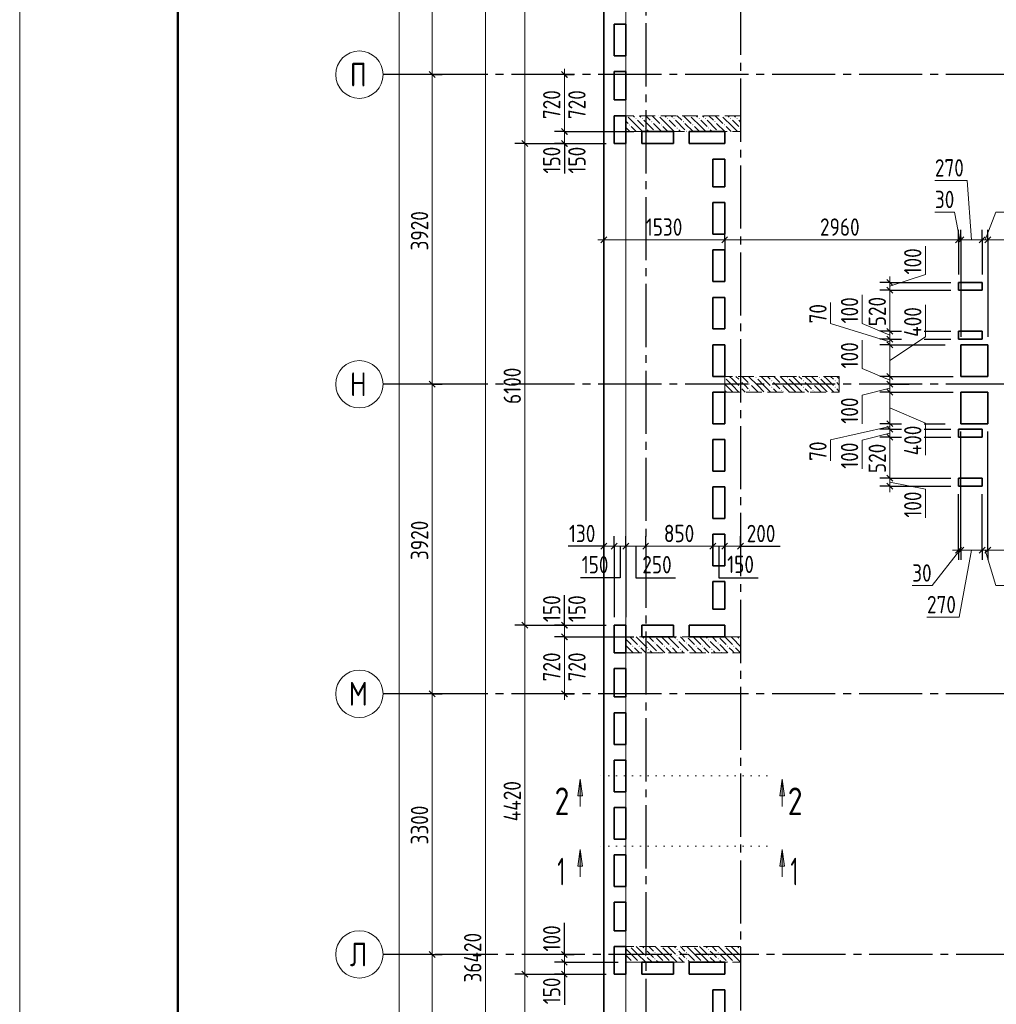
# Model space of a CAD drawing. Header units: millimetres. Extents: x 0 to 43617, y 0 to 59400.
# Tile 17 of 24: x 0 to 12361, y 38398 to 50866. Entities that reach past the tile are written whole.
import ezdxf

# ---------------------------------------------------------------- set-up
doc = ezdxf.new("R2010")
doc.units = ezdxf.units.MM
for name, pattern in [('______2', [270, 200, -70]), ('______5', [1100, 800, -100, 100, -100]), ('______9', [100, 0, -100])]:
    doc.linetypes.add(name, pattern=pattern)
for name, color, linetype, lineweight in [('Standard', 7, 'Continuous', 25), ('ЖБ Пилон', 180, 'Continuous', 25), ('Оси', 40, '______5', 18), ('Размерная выноска', 7, 'Continuous', 13), ('Сечения символ', 7, 'Continuous', 25)]:
    doc.layers.add(name, color=color, linetype=linetype, lineweight=lineweight)
doc.layers.add('ЖБ Перекрытие верхний уровень', color=7, linetype='Continuous', lineweight=25, true_color=0xe0e0ff)
doc.styles.add('GOST 2.304-81', font='txt')
doc.styles.add('ISOCPEUR', font='txt')

msp = doc.modelspace()

# ---------------------------------------------------------------- hatches: boundary and pattern name
at = {"layer": 'ЖБ Пилон', "linetype": 'Continuous', "lineweight": 18, "transparency": 33554687}
for points in [[(7684, 49650), (7681, 49647), (7678, 49650)], [(8084, 49650), (8081, 49647), (8078, 49650)], [(8484, 49650), (8481, 49647), (8478, 49650)], [(8884, 49650), (8881, 49647), (8878, 49650)], [(7714, 49533), (7721, 49540), (7727, 49533), (7721, 49527)], [(7794, 49613), (7801, 49620), (7807, 49613), (7801, 49607)], [(7874, 49613), (7881, 49620), (7887, 49613), (7881, 49607)], [(7914, 49493), (7921, 49500), (7927, 49493), (7921, 49487)], [(7994, 49573), (8001, 49580), (8007, 49573), (8001, 49567)], [(8114, 49533), (8121, 49540), (8127, 49533), (8121, 49527)], [(8194, 49613), (8201, 49620), (8207, 49613), (8201, 49607)], [(8274, 49613), (8281, 49620), (8287, 49613), (8281, 49607)], [(8314, 49493), (8321, 49500), (8327, 49493), (8321, 49487)], [(8394, 49573), (8401, 49580), (8407, 49573), (8401, 49567)], [(8514, 49533), (8521, 49540), (8527, 49533), (8521, 49527)], [(8594, 49613), (8601, 49620), (8607, 49613), (8601, 49607)], [(8674, 49613), (8681, 49620), (8687, 49613), (8681, 49607)], [(8714, 49493), (8721, 49500), (8727, 49493), (8721, 49487)], [(8794, 49573), (8801, 49580), (8807, 49573), (8801, 49567)], [(8914, 49533), (8921, 49540), (8927, 49533), (8921, 49527)], [(8994, 49613), (9001, 49620), (9007, 49613), (9001, 49607)], [(9074, 49613), (9081, 49620), (9087, 49613), (9081, 49607)], [(9114, 49493), (9121, 49500), (9124, 49497), (9124, 49490), (9121, 49487)], [(8034, 49453), (8041, 49460), (8047, 49453), (8044, 49450), (8038, 49450)], [(8434, 49453), (8441, 49460), (8447, 49453), (8444, 49450), (8438, 49450)], [(8834, 49453), (8841, 49460), (8847, 49453), (8844, 49450), (8838, 49450)], [(8924, 46337), (8927, 46333), (8924, 46330)], [(9114, 46293), (9121, 46300), (9127, 46293), (9121, 46287)], [(9234, 46253), (9241, 46260), (9247, 46253), (9241, 46247)], [(9314, 46333), (9321, 46340), (9327, 46333), (9321, 46327)], [(9514, 46293), (9521, 46300), (9527, 46293), (9521, 46287)], [(9634, 46253), (9641, 46260), (9647, 46253), (9641, 46247)], [(9714, 46333), (9721, 46340), (9727, 46333), (9721, 46327)], [(9914, 46293), (9921, 46300), (9927, 46293), (9921, 46287)], [(10034, 46253), (10041, 46260), (10047, 46253), (10041, 46247)], [(10114, 46333), (10121, 46340), (10127, 46333), (10121, 46327)], [(10314, 46293), (10321, 46300), (10327, 46293), (10321, 46287)], [(9114, 46213), (9121, 46220), (9127, 46213), (9121, 46207)], [(9234, 46173), (9241, 46180), (9247, 46173), (9241, 46167)], [(9514, 46213), (9521, 46220), (9527, 46213), (9521, 46207)], [(9634, 46173), (9641, 46180), (9647, 46173), (9641, 46167)], [(9914, 46213), (9921, 46220), (9927, 46213), (9921, 46207)], [(10034, 46173), (10041, 46180), (10047, 46173), (10041, 46167)], [(10314, 46213), (10321, 46220), (10327, 46213), (10321, 46207)], [(7914, 43013), (7921, 43020), (7927, 43013), (7921, 43007)], [(8044, 43050), (8041, 43047), (8038, 43050)], [(8314, 43013), (8321, 43020), (8327, 43013), (8321, 43007)], [(8444, 43050), (8441, 43047), (8438, 43050)], [(8714, 43013), (8721, 43020), (8727, 43013), (8721, 43007)], [(8844, 43050), (8841, 43047), (8838, 43050)], [(9114, 43013), (9121, 43020), (9124, 43017), (9124, 43010), (9121, 43007)], [(7754, 42933), (7761, 42940), (7767, 42933), (7761, 42927)], [(7834, 42933), (7841, 42940), (7847, 42933), (7841, 42927)], [(7954, 42893), (7961, 42900), (7967, 42893), (7961, 42887)], [(8034, 42973), (8041, 42980), (8047, 42973), (8041, 42967)], [(8154, 42933), (8161, 42940), (8167, 42933), (8161, 42927)], [(8234, 42933), (8241, 42940), (8247, 42933), (8241, 42927)], [(8354, 42893), (8361, 42900), (8367, 42893), (8361, 42887)], [(8434, 42973), (8441, 42980), (8447, 42973), (8441, 42967)], [(8554, 42933), (8561, 42940), (8567, 42933), (8561, 42927)], [(8634, 42933), (8641, 42940), (8647, 42933), (8641, 42927)], [(8754, 42893), (8761, 42900), (8767, 42893), (8761, 42887)], [(8834, 42973), (8841, 42980), (8847, 42973), (8841, 42967)], [(8954, 42933), (8961, 42940), (8967, 42933), (8961, 42927)], [(9034, 42933), (9041, 42940), (9047, 42933), (9041, 42927)], [(7674, 42853), (7681, 42860), (7687, 42853), (7684, 42850), (7678, 42850)], [(8074, 42853), (8081, 42860), (8087, 42853), (8084, 42850), (8078, 42850)], [(8474, 42853), (8481, 42860), (8487, 42853), (8484, 42850), (8478, 42850)], [(8874, 42853), (8881, 42860), (8887, 42853), (8884, 42850), (8878, 42850)], [(7724, 39130), (7721, 39127), (7718, 39130)], [(7914, 39093), (7921, 39100), (7927, 39093), (7921, 39087)], [(8034, 39053), (8041, 39060), (8047, 39053), (8041, 39047)], [(8124, 39130), (8121, 39127), (8118, 39130)], [(8314, 39093), (8321, 39100), (8327, 39093), (8321, 39087)], [(8434, 39053), (8441, 39060), (8447, 39053), (8441, 39047)], [(8524, 39130), (8521, 39127), (8518, 39130)], [(8714, 39093), (8721, 39100), (8727, 39093), (8721, 39087)], [(8834, 39053), (8841, 39060), (8847, 39053), (8841, 39047)], [(8924, 39130), (8921, 39127), (8918, 39130)], [(9114, 39093), (9121, 39100), (9124, 39097), (9124, 39090), (9121, 39087)], [(7754, 38933), (7761, 38940), (7767, 38933), (7764, 38930), (7758, 38930)], [(7834, 38933), (7841, 38940), (7847, 38933), (7844, 38930), (7838, 38930)], [(7914, 39013), (7921, 39020), (7927, 39013), (7921, 39007)], [(8034, 38973), (8041, 38980), (8047, 38973), (8041, 38967)], [(8154, 38933), (8161, 38940), (8167, 38933), (8164, 38930), (8158, 38930)], [(8234, 38933), (8241, 38940), (8247, 38933), (8244, 38930), (8238, 38930)], [(8314, 39013), (8321, 39020), (8327, 39013), (8321, 39007)], [(8434, 38973), (8441, 38980), (8447, 38973), (8441, 38967)], [(8554, 38933), (8561, 38940), (8567, 38933), (8564, 38930), (8558, 38930)], [(8634, 38933), (8641, 38940), (8647, 38933), (8644, 38930), (8638, 38930)], [(8714, 39013), (8721, 39020), (8727, 39013), (8721, 39007)], [(8834, 38973), (8841, 38980), (8847, 38973), (8841, 38967)], [(8954, 38933), (8961, 38940), (8967, 38933), (8964, 38930), (8958, 38930)], [(9034, 38933), (9041, 38940), (9047, 38933), (9044, 38930), (9038, 38930)], [(9114, 39013), (9121, 39020), (9124, 39017), (9124, 39010), (9121, 39007)]]:
    msp.add_hatch(color=7, dxfattribs=at).paths.add_polyline_path(points, flags=16)
at = {"layer": 'Сечения символ', "linetype": 'Continuous', "lineweight": 13, "transparency": 33554687}
for points in [[(7064, 41039), (7094, 41249), (7124, 41039)], [(9621, 41039), (9651, 41249), (9681, 41039)], [(7064, 40149), (7094, 40359), (7124, 40149)], [(9621, 40149), (9651, 40359), (9681, 40149)]]:
    msp.add_hatch(color=7, dxfattribs=at).paths.add_polyline_path(points, flags=16)

# ---------------------------------------------------------------- linework, layer by layer
at = {"layer": 'Standard', "color": 7, "linetype": 'Continuous', "lineweight": 13, "transparency": 33554687}
for p, q in [((6394, 53720), (6394, 49300)), ((5221, 50170), (5221, 53470)), ((5221, 46250), (5221, 50170)), ((6894, 50170), (6894, 50245)), ((6894, 50170), (6894, 50245)), ((6894, 49450), (6894, 50170)), ((6894, 49450), (6894, 49300)), ((6894, 49300), (6894, 49450)), ((6394, 49300), (6394, 43200)), ((6894, 49300), (6894, 49225)), ((6894, 49300), (6894, 49225)), ((11991, 48830), (11584, 48830)), ((12049, 48080), (11991, 48830)), ((11834, 48430), (11584, 48430)), ((11899, 48080), (11834, 48430)), ((12219, 48080), (12354, 48430)), ((12354, 48430), (12620, 48430)), ((7394, 48080), (7319, 48080)), ((8924, 48080), (7394, 48080)), ((11884, 48080), (8924, 48080)), ((11914, 48080), (11884, 48080)), ((12184, 48080), (11914, 48080)), ((12254, 48080), (12184, 48080)), ((14624, 48080), (12254, 48080)), ((11464, 47640), (11464, 48000)), ((11014, 47490), (11464, 47640)), ((11014, 47540), (11014, 47615)), ((11014, 47540), (11014, 47440)), ((10664, 47020), (10664, 47380)), ((10264, 47020), (10264, 47286)), ((11464, 46850), (11464, 47257)), ((11014, 46785), (10264, 47020)), ((11014, 46870), (10664, 47020)), ((10664, 46450), (10664, 46810)), ((11014, 46550), (11464, 46850)), ((11014, 46820), (11014, 46750)), ((11014, 46300), (10664, 46450)), ((5221, 42330), (5221, 46250)), ((11014, 46200), (10664, 46110)), ((11014, 46250), (11014, 46150)), ((11014, 46150), (11014, 45750)), ((10664, 46110), (10664, 45750)), ((11014, 45950), (11464, 45757)), ((11014, 45715), (10264, 45546)), ((11014, 45750), (11014, 45680)), ((11014, 45680), (11014, 45580)), ((11464, 45757), (11464, 45350)), ((10264, 45546), (10264, 45280)), ((11014, 45630), (10664, 45540)), ((10664, 45540), (10664, 45180)), ((11014, 45060), (11014, 44960)), ((11014, 45010), (11464, 44920)), ((11014, 44960), (11014, 44885)), ((11464, 44920), (11464, 44560)), ((7394, 44200), (7319, 44200)), ((7524, 44200), (7394, 44200)), ((7674, 44200), (7524, 44200)), ((7924, 44200), (7674, 44200)), ((8774, 44200), (7924, 44200)), ((9124, 44200), (9199, 44200)), ((11899, 44150), (11548, 43700)), ((11884, 44150), (11809, 44150)), ((11884, 44150), (11914, 44150)), ((12049, 44150), (11891, 43300)), ((12184, 44150), (12254, 44150)), ((12219, 44150), (12354, 43700)), ((11548, 43700), (11297, 43700)), ((12354, 43700), (12620, 43700)), ((6894, 43200), (6894, 43275)), ((6894, 43200), (6894, 43275)), ((11891, 43300), (11484, 43300)), ((6394, 43200), (6394, 38780)), ((6894, 43050), (6894, 43200)), ((6894, 43200), (6894, 43050)), ((6894, 43050), (6894, 42330)), ((5221, 39030), (5221, 42330)), ((6894, 42330), (6894, 42255)), ((6894, 42330), (6894, 42255)), ((5221, 35730), (5221, 39030)), ((6894, 39030), (6894, 39105)), ((6894, 38930), (6894, 39030)), ((6894, 38780), (6894, 38930)), ((6394, 38780), (6394, 32680)), ((6894, 38780), (6894, 38705))]:
    msp.add_line(p, q, dxfattribs=at)
at = {"layer": 'Standard', "color": 251, "linetype": 'Continuous', "lineweight": -3, "true_color": 0x656565, "transparency": 33554687}
for p, q in [((5221, 50170), (5096, 50170)), ((5221, 50170), (5346, 50170)), ((6894, 50170), (6769, 50170)), ((6894, 50170), (6769, 50170)), ((6894, 50170), (7019, 50170)), ((6894, 50170), (6894, 50170)), ((6894, 50170), (7019, 50170)), ((6894, 50170), (6894, 50170)), ((6894, 49450), (6769, 49450)), ((6894, 49450), (6769, 49450)), ((6894, 49450), (7019, 49450)), ((6894, 49450), (7574, 49450)), ((6894, 49450), (7019, 49450)), ((6394, 49300), (6269, 49300)), ((6394, 49300), (6519, 49300)), ((6394, 49300), (7424, 49300)), ((6894, 49300), (6769, 49300)), ((6894, 49300), (6769, 49300)), ((6894, 49300), (7019, 49300)), ((6894, 49300), (7424, 49300)), ((6894, 49300), (7019, 49300)), ((7394, 48080), (7394, 48205)), ((8924, 48080), (8924, 48205)), ((11884, 48080), (11884, 48205)), ((11914, 48080), (11914, 48205)), ((12184, 48080), (12184, 48205)), ((12254, 48080), (12254, 48205)), ((7394, 48080), (7394, 47955)), ((7394, 48080), (7394, 47861)), ((8924, 48080), (8924, 47955)), ((8924, 48080), (8924, 48080)), ((11884, 48080), (11884, 47955)), ((11884, 48080), (11884, 47640)), ((11914, 48080), (11914, 47955)), ((11914, 48080), (11914, 46850)), ((12184, 48080), (12184, 47955)), ((12184, 48080), (12184, 47640)), ((12254, 48080), (12254, 47955)), ((12254, 48080), (12254, 46850)), ((11014, 47540), (10889, 47540)), ((11014, 47540), (11139, 47540)), ((11014, 47440), (10889, 47440)), ((11014, 47440), (11139, 47440)), ((11014, 46920), (10889, 46920)), ((11014, 46920), (11139, 46920)), ((11014, 46820), (10889, 46820)), ((11014, 46820), (11139, 46820)), ((11014, 46750), (10889, 46750)), ((11014, 46750), (11139, 46750)), ((11014, 46350), (10889, 46350)), ((11014, 46350), (11139, 46350)), ((5221, 46250), (5096, 46250)), ((5221, 46250), (5346, 46250)), ((11014, 46250), (10889, 46250)), ((11014, 46150), (10889, 46150)), ((11014, 46250), (11139, 46250)), ((11014, 46150), (11139, 46150)), ((11014, 45750), (10889, 45750)), ((11014, 45680), (10889, 45680)), ((11014, 45750), (11139, 45750)), ((11014, 45680), (11139, 45680)), ((11914, 44150), (11914, 45650)), ((11014, 45580), (10889, 45580)), ((11014, 45580), (11139, 45580)), ((11014, 45060), (10889, 45060)), ((11014, 45060), (11139, 45060)), ((11014, 44960), (10889, 44960)), ((11014, 44960), (11139, 44960)), ((11884, 44150), (11884, 44860)), ((7394, 44200), (7394, 44325)), ((7524, 44200), (7524, 44325)), ((7674, 44200), (7674, 44325)), ((7924, 44200), (7924, 44325)), ((8774, 44200), (8774, 44325)), ((8924, 44200), (8924, 44325)), ((9124, 44200), (9124, 44325)), ((11884, 44150), (11884, 44275)), ((11914, 44150), (11914, 44275)), ((12184, 44150), (12184, 44275)), ((12254, 44150), (12254, 44275)), ((7394, 44200), (7394, 44075)), ((7394, 44200), (7394, 44200)), ((7524, 44200), (7524, 44075)), ((7674, 44200), (7674, 44075)), ((7924, 44200), (7924, 44075)), ((7924, 44200), (7924, 44200)), ((8774, 44200), (8774, 44075)), ((8774, 44200), (8774, 44200)), ((8924, 44200), (8924, 44075)), ((8924, 44200), (8924, 44200)), ((9124, 44200), (9124, 44075)), ((9124, 44200), (9124, 44200)), ((11884, 44150), (11884, 44025)), ((11914, 44150), (11914, 44025)), ((12184, 44150), (12184, 44025)), ((12254, 44150), (12254, 44025)), ((6394, 43200), (6269, 43200)), ((6394, 43200), (6519, 43200)), ((6394, 43200), (7424, 43200)), ((6894, 43200), (6769, 43200)), ((6894, 43200), (6769, 43200)), ((6894, 43200), (7019, 43200)), ((6894, 43200), (7424, 43200)), ((6894, 43200), (7019, 43200)), ((6894, 43050), (6769, 43050)), ((6894, 43050), (6769, 43050)), ((6894, 43050), (7019, 43050)), ((6894, 43050), (7574, 43050)), ((6894, 43050), (7019, 43050)), ((5221, 42330), (5096, 42330)), ((5221, 42330), (5346, 42330)), ((6894, 42330), (6769, 42330)), ((6894, 42330), (6769, 42330)), ((6894, 42330), (7019, 42330)), ((6894, 42330), (6894, 42330)), ((6894, 42330), (7019, 42330)), ((6894, 42330), (6894, 42330)), ((5221, 39030), (5096, 39030)), ((5221, 39030), (5346, 39030)), ((6894, 39030), (6769, 39030)), ((6894, 39030), (7019, 39030)), ((6894, 39030), (6894, 39030)), ((6894, 38930), (6769, 38930)), ((6894, 38930), (7019, 38930)), ((6894, 38930), (7574, 38930)), ((6394, 38780), (6269, 38780)), ((6394, 38780), (6519, 38780)), ((6394, 38780), (7424, 38780)), ((6894, 38780), (6769, 38780)), ((6894, 38780), (7019, 38780)), ((6894, 38780), (7424, 38780))]:
    msp.add_line(p, q, dxfattribs=at)
at = {"layer": 'Standard', "color": 7, "linetype": 'Continuous', "lineweight": 25, "transparency": 33554687}
for p, q in [((5258, 50133), (5183, 50208)), ((6857, 50208), (6932, 50133)), ((6931, 50133), (6857, 50208)), ((6857, 49488), (6932, 49412)), ((6931, 49412), (6857, 49488)), ((6357, 49337), (6432, 49262)), ((6857, 49337), (6932, 49262)), ((6931, 49262), (6857, 49337)), ((7431, 48117), (7357, 48042)), ((8961, 48117), (8886, 48042)), ((11922, 48117), (11846, 48042)), ((11952, 48117), (11877, 48042)), ((12222, 48117), (12146, 48042)), ((12292, 48117), (12217, 48042)), ((10977, 47577), (11051, 47502)), ((10977, 47477), (11051, 47402)), ((10977, 46957), (11051, 46882)), ((10977, 46857), (11051, 46782)), ((10977, 46788), (11051, 46712)), ((10977, 46388), (11051, 46312)), ((5258, 46212), (5183, 46288)), ((10977, 46288), (11051, 46212)), ((10977, 46188), (11051, 46112)), ((10977, 45788), (11051, 45713)), ((10977, 45718), (11051, 45643)), ((10977, 45618), (11051, 45543)), ((10977, 45098), (11051, 45023)), ((10977, 44998), (11051, 44923)), ((7431, 44238), (7357, 44162)), ((7561, 44238), (7486, 44162)), ((7712, 44238), (7636, 44162)), ((7961, 44238), (7886, 44162)), ((8812, 44238), (8736, 44162)), ((8961, 44238), (8886, 44162)), ((9161, 44238), (9086, 44162)), ((11846, 44112), (11922, 44188)), ((11877, 44112), (11952, 44188)), ((12146, 44112), (12222, 44188)), ((12217, 44112), (12292, 44188)), ((6357, 43238), (6432, 43162)), ((6931, 43162), (6857, 43238)), ((6857, 43238), (6932, 43162)), ((6931, 43012), (6857, 43088)), ((6857, 43088), (6932, 43012)), ((5258, 42292), (5183, 42367)), ((6931, 42292), (6857, 42367)), ((6857, 42367), (6932, 42292)), ((5258, 38992), (5183, 39067)), ((6931, 38992), (6857, 39067)), ((6931, 38892), (6857, 38967)), ((6357, 38817), (6432, 38743)), ((6931, 38743), (6857, 38817))]:
    msp.add_line(p, q, dxfattribs=at)
at = {"layer": 'Standard', "color": 7, "linetype": 'Continuous', "lineweight": 13, "transparency": 33554687}
msp.add_lwpolyline([(0, 0), (42000, 0), (42000, 59400), (0, 59400), (0, 0)], close=True, dxfattribs=at)
for points in [[(42000, 59400), (0, 59400), (0, 0), (42000, 0), (42000, 59400)], [(4802, 10630), (4802, 33448), (4802, 33448), (4802, 57120)], [(5894, 57220), (5894, 38586), (5894, 38586), (5894, 20800)], [(7674, 10380), (33074, 10380), (33074, 57220), (7674, 57220), (7674, 10380)], [(6894, 50170), (6894, 49508), (6894, 49508), (6894, 49450)], [(11014, 47440), (11014, 47318), (11014, 47318), (11014, 47211), (11014, 47211), (11014, 46931), (11014, 46931), (11014, 46920)], [(11014, 46920), (11014, 46919), (11014, 46919), (11014, 46820)], [(11014, 46750), (11014, 46722), (11014, 46722), (11014, 46559), (11014, 46559), (11014, 46350)], [(11014, 46350), (11014, 46266), (11014, 46266), (11014, 46250)], [(11014, 45580), (11014, 45233), (11014, 45233), (11014, 45060)], [(8924, 44200), (8885, 44200), (8885, 44200), (8774, 44200)], [(9124, 44200), (9067, 44200), (9067, 44200), (8961, 44200), (8961, 44200), (8924, 44200)], [(11914, 44150), (11996, 44150), (11996, 44150), (12184, 44150)], [(12254, 44150), (12852, 44150), (12852, 44150), (14534, 44150)], [(6894, 42330), (6894, 42396), (6894, 42396), (6894, 43050)]]:
    msp.add_lwpolyline(points, dxfattribs=at)
at = {"layer": 'Standard', "color": 7, "linetype": 'Continuous', "lineweight": 50, "transparency": 33554687}
msp.add_lwpolyline([(2000, 58900), (41500, 58900), (41500, 500), (2000, 500), (2000, 58900)], close=True, dxfattribs=at)
at = {"layer": 'Standard', "color": 7, "linetype": 'Continuous', "lineweight": 25, "transparency": 33554687}
msp.add_lwpolyline([(7394, 10100), (33074, 10100), (33074, 57220), (7394, 57220), (7394, 10100)], dxfattribs=at)
at = {"layer": 'Standard', "color": 251, "linetype": 'Continuous', "lineweight": -3, "true_color": 0x656565, "transparency": 33554687}
for points in [[(5221, 50170), (5204, 50170), (5204, 50170), (5204, 50170), (5204, 50170), (4700, 50170)], [(6894, 49450), (7196, 49450), (7196, 49450), (7774, 49450)], [(6894, 49300), (7196, 49300), (7196, 49300), (7424, 49300)], [(11014, 47540), (11317, 47540), (11317, 47540), (11361, 47540), (11361, 47540), (11401, 47540), (11401, 47540), (11402, 47540), (11402, 47540), (11413, 47540), (11413, 47540), (11419, 47540), (11419, 47540), (11425, 47540), (11425, 47540), (11435, 47540), (11435, 47540), (11447, 47540), (11447, 47540), (11447, 47540), (11447, 47540), (11447, 47540), (11447, 47540), (11784, 47540)], [(11014, 47440), (11124, 47440), (11124, 47440), (11232, 47440), (11232, 47440), (11332, 47440), (11332, 47440), (11335, 47440), (11335, 47440), (11362, 47440), (11362, 47440), (11376, 47440), (11376, 47440), (11393, 47440), (11393, 47440), (11417, 47440), (11417, 47440), (11447, 47440), (11447, 47440), (11447, 47440), (11447, 47440), (11447, 47440), (11447, 47440), (11784, 47440)], [(11014, 46920), (11098, 46920), (11098, 46920), (11156, 46920), (11156, 46920), (11162, 46920)], [(11447, 46920), (11447, 46920), (11447, 46920), (11447, 46920), (11447, 46920), (11447, 46920), (11784, 46920)], [(11014, 46820), (11047, 46820), (11047, 46820), (11114, 46820), (11114, 46820), (11162, 46820)], [(11447, 46820), (11447, 46820), (11447, 46820), (11447, 46820), (11447, 46820), (11447, 46820), (11784, 46820)], [(11014, 46750), (11084, 46750), (11084, 46750), (11168, 46750), (11168, 46750), (11294, 46750), (11294, 46750), (11447, 46750), (11447, 46750), (11447, 46750), (11447, 46750), (11714, 46750)], [(11014, 46350), (11038, 46350), (11038, 46350), (11222, 46350), (11222, 46350), (11447, 46350), (11447, 46350), (11447, 46350), (11447, 46350), (11814, 46350)], [(5221, 46250), (5204, 46250), (5204, 46250), (5204, 46250), (5204, 46250), (5204, 46250), (5204, 46250), (4700, 46250)], [(11014, 46250), (11204, 46250), (11204, 46250), (11260, 46250)], [(11014, 46150), (11186, 46150), (11186, 46150), (11447, 46150), (11447, 46150), (11447, 46150), (11447, 46150), (11814, 46150)], [(11014, 45750), (11115, 45750), (11115, 45750), (11162, 45750)], [(11014, 45680), (11102, 45680), (11102, 45680), (11162, 45680)], [(11447, 45750), (11447, 45750), (11447, 45750), (11447, 45750), (11714, 45750)], [(11447, 45680), (11447, 45680), (11447, 45680), (11447, 45680), (11784, 45680)], [(12254, 44150), (12254, 44222), (12254, 44222), (12254, 45650)], [(11014, 45580), (11084, 45580), (11084, 45580), (11162, 45580)], [(11447, 45580), (11447, 45580), (11447, 45580), (11447, 45580), (11784, 45580)], [(11014, 45060), (11447, 45060), (11447, 45060), (11784, 45060)], [(11014, 44960), (11447, 44960), (11447, 44960), (11784, 44960)], [(12184, 44150), (12184, 44186), (12184, 44186), (12184, 44860)], [(7524, 44200), (7524, 43906), (7524, 43906), (7524, 43300)], [(7674, 44200), (7674, 43934), (7674, 43934), (7674, 43300)], [(6894, 43200), (7196, 43200), (7196, 43200), (7424, 43200)], [(6894, 43050), (7196, 43050), (7196, 43050), (7774, 43050)], [(5221, 42330), (5204, 42330), (5204, 42330), (5204, 42330), (5204, 42330), (5204, 42330), (5204, 42330), (5204, 42330), (5204, 42330), (4700, 42330)], [(5221, 39030), (5204, 39030), (5204, 39030), (5204, 39030), (5204, 39030), (5204, 39030), (5204, 39030), (5204, 39030), (5204, 39030), (5204, 39030), (5204, 39030), (4700, 39030)]]:
    msp.add_lwpolyline(points, dxfattribs=at)
at = {"layer": 'ЖБ Перекрытие верхний уровень', "color": 7, "linetype": 'Continuous', "lineweight": 35, "transparency": 33554687}
for p, q in [((7394, 57220), (7394, 28680)), ((7524, 50810), (7674, 50810)), ((7524, 50410), (7524, 50810)), ((7674, 50810), (7674, 50410)), ((7674, 50410), (7524, 50410)), ((7524, 49850), (7524, 50210)), ((7524, 50210), (7674, 50210)), ((7674, 50210), (7674, 49850)), ((7674, 49850), (7524, 49850)), ((7524, 49300), (7524, 49650)), ((7524, 49650), (7674, 49650)), ((7674, 49650), (7674, 49300)), ((7874, 49300), (7874, 49450)), ((7874, 49450), (8274, 49450)), ((8274, 49450), (8274, 49300)), ((8474, 49300), (8474, 49450)), ((8474, 49450), (8924, 49450)), ((8924, 49450), (8924, 49300)), ((7674, 49300), (7524, 49300)), ((8274, 49300), (7874, 49300)), ((8924, 49300), (8474, 49300)), ((8774, 48750), (8774, 49100)), ((8774, 49100), (8924, 49100)), ((8924, 49100), (8924, 48750)), ((8924, 48750), (8774, 48750)), ((8774, 48150), (8774, 48550)), ((8774, 48550), (8924, 48550)), ((8924, 48550), (8924, 48150)), ((8924, 48150), (8774, 48150)), ((8774, 47950), (8924, 47950)), ((8774, 47550), (8774, 47950)), ((8924, 47950), (8924, 47550)), ((8924, 47550), (8774, 47550)), ((12184, 47540), (11884, 47540)), ((11884, 47540), (11884, 47440)), ((12184, 47440), (12184, 47540)), ((11884, 47440), (12184, 47440)), ((8774, 46950), (8774, 47350)), ((8774, 47350), (8924, 47350)), ((8924, 47350), (8924, 46950)), ((8924, 46950), (8774, 46950)), ((12184, 46920), (11884, 46920)), ((11884, 46920), (11884, 46820)), ((12184, 46820), (12184, 46920)), ((11884, 46820), (12184, 46820)), ((8774, 46350), (8774, 46750)), ((8774, 46750), (8924, 46750)), ((8924, 46750), (8924, 46350)), ((12254, 46750), (11914, 46750)), ((11914, 46750), (11914, 46350)), ((12254, 46350), (12254, 46750)), ((8924, 46350), (8774, 46350)), ((11914, 46350), (12254, 46350)), ((8774, 45750), (8774, 46150)), ((8774, 46150), (8924, 46150)), ((8924, 46150), (8924, 45750)), ((12254, 46150), (11914, 46150)), ((11914, 46150), (11914, 45750)), ((12254, 45750), (12254, 46150)), ((8924, 45750), (8774, 45750)), ((12184, 45680), (11884, 45680)), ((11884, 45680), (11884, 45580)), ((11914, 45750), (12254, 45750)), ((12184, 45580), (12184, 45680)), ((8774, 45150), (8774, 45550)), ((8774, 45550), (8924, 45550)), ((8924, 45550), (8924, 45150)), ((11884, 45580), (12184, 45580)), ((8924, 45150), (8774, 45150)), ((12184, 45060), (11884, 45060)), ((11884, 45060), (11884, 44960)), ((12184, 44960), (12184, 45060)), ((8774, 44550), (8774, 44950)), ((8774, 44950), (8924, 44950)), ((8924, 44950), (8924, 44550)), ((11884, 44960), (12184, 44960)), ((8924, 44550), (8774, 44550)), ((8774, 44350), (8924, 44350)), ((8774, 43950), (8774, 44350)), ((8924, 44350), (8924, 43950)), ((8924, 43950), (8774, 43950)), ((8774, 43750), (8924, 43750)), ((8774, 43400), (8774, 43750)), ((8924, 43750), (8924, 43400)), ((8924, 43400), (8774, 43400)), ((7524, 42850), (7524, 43200)), ((7524, 43200), (7674, 43200)), ((7674, 43200), (7674, 42850)), ((7874, 43050), (7874, 43200)), ((7874, 43200), (8274, 43200)), ((8274, 43200), (8274, 43050)), ((8474, 43050), (8474, 43200)), ((8474, 43200), (8924, 43200)), ((8924, 43200), (8924, 43050)), ((8274, 43050), (7874, 43050)), ((8924, 43050), (8474, 43050)), ((7674, 42850), (7524, 42850)), ((7524, 42290), (7524, 42650)), ((7524, 42650), (7674, 42650)), ((7674, 42650), (7674, 42290)), ((7674, 42290), (7524, 42290)), ((7524, 41690), (7524, 42090)), ((7524, 42090), (7674, 42090)), ((7674, 42090), (7674, 41690)), ((7674, 41690), (7524, 41690)), ((7524, 41490), (7674, 41490)), ((7524, 41090), (7524, 41490)), ((7674, 41490), (7674, 41090)), ((7674, 41090), (7524, 41090)), ((7524, 40890), (7674, 40890)), ((7524, 40490), (7524, 40890)), ((7674, 40890), (7674, 40490)), ((7674, 40490), (7524, 40490)), ((7524, 39890), (7524, 40290)), ((7524, 40290), (7674, 40290)), ((7674, 40290), (7674, 39890)), ((7674, 39890), (7524, 39890)), ((7524, 39330), (7524, 39690)), ((7524, 39690), (7674, 39690)), ((7674, 39690), (7674, 39330)), ((7674, 39330), (7524, 39330)), ((7524, 38780), (7524, 39130)), ((7524, 39130), (7674, 39130)), ((7674, 39130), (7674, 38780)), ((7874, 38780), (7874, 38930)), ((7874, 38930), (8274, 38930)), ((8274, 38930), (8274, 38780)), ((8474, 38930), (8924, 38930)), ((8474, 38780), (8474, 38930)), ((8924, 38930), (8924, 38780)), ((7674, 38780), (7524, 38780)), ((8274, 38780), (7874, 38780)), ((8924, 38780), (8474, 38780)), ((8774, 38230), (8774, 38580)), ((8774, 38580), (8924, 38580)), ((8924, 38580), (8924, 38230))]:
    msp.add_line(p, q, dxfattribs=at)
at = {"layer": 'ЖБ Пилон', "color": 253, "linetype": '______2', "lineweight": 13, "true_color": 0xa0a0a0, "transparency": 33554687}
for p, q in [((9124, 49650), (7674, 49650)), ((7674, 49650), (7674, 49450)), ((9124, 49450), (9124, 49650)), ((7674, 49450), (9124, 49450)), ((10374, 46350), (8924, 46350)), ((8924, 46350), (8924, 46150)), ((10374, 46150), (10374, 46350)), ((8924, 46150), (10374, 46150)), ((9124, 43050), (7674, 43050)), ((7674, 43050), (7674, 42850)), ((9124, 42850), (9124, 43050)), ((7674, 42850), (9124, 42850)), ((9124, 39130), (7674, 39130)), ((7674, 39130), (7674, 38930)), ((9124, 38930), (9124, 39130)), ((7674, 38930), (9124, 38930))]:
    msp.add_line(p, q, dxfattribs=at)
at = {"layer": 'ЖБ Пилон', "color": 9, "linetype": 'Continuous', "lineweight": 18, "true_color": 0xc7c7c7, "transparency": 33554687}
for p, q in [((7821, 49513), (7701, 49633)), ((7764, 49650), (7781, 49633)), ((7861, 49633), (7844, 49650)), ((7924, 49650), (7981, 49593)), ((8004, 49650), (8101, 49553)), ((8221, 49513), (8101, 49633)), ((8164, 49650), (8181, 49633)), ((8261, 49633), (8244, 49650)), ((8324, 49650), (8381, 49593)), ((8404, 49650), (8501, 49553)), ((8621, 49513), (8501, 49633)), ((8564, 49650), (8581, 49633)), ((8661, 49633), (8644, 49650)), ((8724, 49650), (8781, 49593)), ((8804, 49650), (8901, 49553)), ((9021, 49513), (8901, 49633)), ((8964, 49650), (8981, 49633)), ((9061, 49633), (9044, 49650)), ((7674, 49580), (7701, 49553)), ((7724, 49450), (7674, 49500)), ((7741, 49513), (7804, 49450)), ((7821, 49593), (7901, 49513)), ((7821, 49513), (7884, 49450)), ((7901, 49593), (8021, 49473)), ((8124, 49450), (8021, 49553)), ((8141, 49513), (8204, 49450)), ((8221, 49593), (8301, 49513)), ((8221, 49513), (8284, 49450)), ((8301, 49593), (8421, 49473)), ((8524, 49450), (8421, 49553)), ((8541, 49513), (8604, 49450)), ((8621, 49593), (8701, 49513)), ((8621, 49513), (8684, 49450)), ((8701, 49593), (8821, 49473)), ((8924, 49450), (8821, 49553)), ((8941, 49513), (9004, 49450)), ((9021, 49593), (9101, 49513)), ((9021, 49513), (9084, 49450)), ((9101, 49593), (9124, 49570)), ((7964, 49450), (7941, 49473)), ((8364, 49450), (8341, 49473)), ((8764, 49450), (8741, 49473)), ((8941, 46313), (9021, 46233)), ((9021, 46313), (8984, 46350)), ((9021, 46313), (9101, 46233)), ((9064, 46350), (9101, 46313)), ((9181, 46233), (9141, 46273)), ((9144, 46350), (9221, 46273)), ((9341, 46233), (9224, 46350)), ((9341, 46313), (9421, 46233)), ((9421, 46313), (9384, 46350)), ((9421, 46313), (9501, 46233)), ((9464, 46350), (9501, 46313)), ((9581, 46233), (9541, 46273)), ((9544, 46350), (9621, 46273)), ((9741, 46233), (9624, 46350)), ((9741, 46313), (9821, 46233)), ((9821, 46313), (9784, 46350)), ((9821, 46313), (9901, 46233)), ((9864, 46350), (9901, 46313)), ((9981, 46233), (9941, 46273)), ((9944, 46350), (10021, 46273)), ((10141, 46233), (10024, 46350)), ((10141, 46313), (10221, 46233)), ((10221, 46313), (10184, 46350)), ((10221, 46313), (10301, 46233)), ((10264, 46350), (10301, 46313)), ((10374, 46240), (10341, 46273)), ((10344, 46350), (10374, 46320)), ((8941, 46233), (8924, 46250)), ((8924, 46170), (8941, 46153)), ((8941, 46233), (9021, 46153)), ((9021, 46233), (9104, 46150)), ((9141, 46193), (9184, 46150)), ((9221, 46193), (9181, 46233)), ((9261, 46233), (9341, 46153)), ((9261, 46153), (9264, 46150)), ((9341, 46233), (9421, 46153)), ((9421, 46233), (9504, 46150)), ((9541, 46193), (9584, 46150)), ((9621, 46193), (9581, 46233)), ((9661, 46233), (9741, 46153)), ((9661, 46153), (9664, 46150)), ((9741, 46233), (9821, 46153)), ((9821, 46233), (9904, 46150)), ((9941, 46193), (9984, 46150)), ((10021, 46193), (9981, 46233)), ((10061, 46233), (10141, 46153)), ((10061, 46153), (10064, 46150)), ((10141, 46233), (10221, 46153)), ((10221, 46233), (10304, 46150)), ((10341, 46193), (10374, 46160)), ((7674, 43020), (7741, 42953)), ((7741, 43033), (7724, 43050)), ((7741, 43033), (7821, 42953)), ((7804, 43050), (7821, 43033)), ((7821, 43033), (7941, 42913)), ((7884, 43050), (7901, 43033)), ((7981, 43033), (7964, 43050)), ((8021, 42993), (7981, 43033)), ((8061, 43033), (8141, 42953)), ((8141, 43033), (8124, 43050)), ((8141, 43033), (8221, 42953)), ((8204, 43050), (8221, 43033)), ((8221, 43033), (8341, 42913)), ((8284, 43050), (8301, 43033)), ((8381, 43033), (8364, 43050)), ((8421, 42993), (8381, 43033)), ((8461, 43033), (8541, 42953)), ((8541, 43033), (8524, 43050)), ((8541, 43033), (8621, 42953)), ((8604, 43050), (8621, 43033)), ((8621, 43033), (8741, 42913)), ((8684, 43050), (8701, 43033)), ((8781, 43033), (8764, 43050)), ((8821, 42993), (8781, 43033)), ((8861, 43033), (8941, 42953)), ((8941, 43033), (8924, 43050)), ((8941, 43033), (9021, 42953)), ((9004, 43050), (9021, 43033)), ((9021, 43033), (9124, 42930)), ((9084, 43050), (9101, 43033)), ((7674, 42940), (7764, 42850)), ((7821, 42873), (7781, 42913)), ((7861, 42913), (7924, 42850)), ((7941, 42993), (8061, 42873)), ((8061, 42953), (8164, 42850)), ((8221, 42873), (8181, 42913)), ((8261, 42913), (8324, 42850)), ((8341, 42993), (8461, 42873)), ((8461, 42953), (8564, 42850)), ((8621, 42873), (8581, 42913)), ((8661, 42913), (8724, 42850)), ((8741, 42993), (8861, 42873)), ((8861, 42953), (8964, 42850)), ((9021, 42873), (8981, 42913)), ((9061, 42913), (9124, 42850)), ((7844, 42850), (7821, 42873)), ((7981, 42873), (8004, 42850)), ((8244, 42850), (8221, 42873)), ((8381, 42873), (8404, 42850)), ((8644, 42850), (8621, 42873)), ((8781, 42873), (8804, 42850)), ((9044, 42850), (9021, 42873)), ((7741, 39033), (7674, 39100)), ((7741, 39113), (7821, 39033)), ((7741, 39033), (7821, 38953)), ((7821, 39113), (7804, 39130)), ((7821, 39113), (7901, 39033)), ((7821, 39033), (7924, 38930)), ((7884, 39130), (7901, 39113)), ((7981, 39033), (7941, 39073)), ((7964, 39130), (8021, 39073)), ((8021, 38993), (7981, 39033)), ((8141, 39033), (8044, 39130)), ((8061, 39033), (8141, 38953)), ((8141, 39113), (8221, 39033)), ((8141, 39033), (8221, 38953)), ((8221, 39113), (8204, 39130)), ((8221, 39113), (8301, 39033)), ((8221, 39033), (8324, 38930)), ((8284, 39130), (8301, 39113)), ((8381, 39033), (8341, 39073)), ((8364, 39130), (8421, 39073)), ((8421, 38993), (8381, 39033)), ((8541, 39033), (8444, 39130)), ((8461, 39033), (8541, 38953)), ((8541, 39113), (8621, 39033)), ((8541, 39033), (8621, 38953)), ((8621, 39113), (8604, 39130)), ((8621, 39113), (8701, 39033)), ((8621, 39033), (8724, 38930)), ((8684, 39130), (8701, 39113)), ((8781, 39033), (8741, 39073)), ((8764, 39130), (8821, 39073)), ((8821, 38993), (8781, 39033)), ((8941, 39033), (8844, 39130)), ((8861, 39033), (8941, 38953)), ((8941, 39113), (9021, 39033)), ((8941, 39033), (9021, 38953)), ((9021, 39113), (9004, 39130)), ((9021, 39113), (9101, 39033)), ((9021, 39033), (9124, 38930)), ((9084, 39130), (9101, 39113)), ((7674, 39020), (7741, 38953)), ((7674, 38940), (7684, 38930)), ((7941, 38993), (8004, 38930)), ((8061, 38953), (8084, 38930)), ((8341, 38993), (8404, 38930)), ((8461, 38953), (8484, 38930)), ((8741, 38993), (8804, 38930)), ((8861, 38953), (8884, 38930))]:
    msp.add_line(p, q, dxfattribs=at)
at = {"layer": 'Оси', "color": 8, "linetype": '______5', "lineweight": -3, "transparency": 33554687}
for p, q in [((9124, 57820), (9124, 7100)), ((7924, 57420), (7924, 7100)), ((26824, 50170), (4600, 50170)), ((26824, 46250), (4600, 46250)), ((26824, 42330), (4600, 42330)), ((22554, 39030), (4600, 39030))]:
    msp.add_line(p, q, dxfattribs=at)
at = {"layer": 'Оси', "color": 7, "linetype": 'Continuous', "lineweight": 13, "transparency": 33554687}
for centre in [(4300, 50170), (4300, 46250), (4300, 42330), (4300, 39030)]:
    msp.add_circle(centre, 300, dxfattribs=at)
at = {"layer": 'Размерная выноска', "color": 7, "linetype": 'Continuous', "lineweight": 25, "transparency": 33554687}
for p, q in [((6894, 49300), (6894, 48920)), ((6894, 49300), (6894, 48920)), ((7394, 44200), (6944, 44200)), ((9124, 44200), (9624, 44200)), ((6894, 43200), (6894, 43580)), ((6894, 43200), (6894, 43580)), ((6894, 39030), (6894, 39430)), ((6894, 38780), (6894, 38390))]:
    msp.add_line(p, q, dxfattribs=at)
for points in [[(7599, 44200), (7599, 43800), (7099, 43800)], [(7799, 44200), (7799, 43800), (8299, 43800)], [(8849, 44200), (8849, 43800), (9349, 43800)]]:
    msp.add_lwpolyline(points, dxfattribs=at)
at = {"layer": 'Сечения символ', "color": 7, "linetype": '______9', "lineweight": 13, "transparency": 33554687}
for p, q in [((9458, 41291), (7317, 41291)), ((9458, 40401), (7317, 40401))]:
    msp.add_line(p, q, dxfattribs=at)
at = {"layer": 'Сечения символ', "color": 7, "linetype": 'Continuous', "lineweight": 13, "transparency": 33554687}
for p, q in [((7064, 41039), (7094, 41249)), ((7094, 41249), (7094, 40902)), ((7094, 41249), (7094, 41249)), ((7094, 41249), (7094, 41249)), ((7094, 41249), (7094, 41249)), ((7094, 41249), (7124, 41039)), ((9621, 41039), (9651, 41249)), ((9651, 41249), (9651, 40902)), ((9651, 41249), (9651, 41249)), ((9651, 41249), (9651, 41249)), ((9651, 41249), (9651, 41249)), ((9651, 41249), (9681, 41039)), ((7124, 41039), (7064, 41039)), ((7094, 41039), (7094, 41024)), ((9681, 41039), (9621, 41039)), ((9651, 41039), (9651, 41024)), ((7064, 40149), (7094, 40359)), ((7094, 40359), (7094, 40012)), ((7094, 40359), (7094, 40359)), ((7094, 40359), (7094, 40359)), ((7094, 40359), (7094, 40359)), ((7094, 40359), (7124, 40149)), ((9621, 40149), (9651, 40359)), ((9651, 40359), (9651, 40012)), ((9651, 40359), (9651, 40359)), ((9651, 40359), (9651, 40359)), ((9651, 40359), (9651, 40359)), ((9651, 40359), (9681, 40149)), ((7124, 40149), (7064, 40149)), ((7094, 40149), (7094, 40134)), ((9681, 40149), (9621, 40149)), ((9651, 40149), (9651, 40134))]:
    msp.add_line(p, q, dxfattribs=at)

# ---------------------------------------------------------------- texts
at = {"layer": 'Standard', "color": 7, "linetype": 'Continuous', "lineweight": 25, "transparency": 33554687, "char_height": 220, "attachment_point": 7, "rotation": 90, "style": 'GOST 2.304-81'}
for s, insert, width in [('720', (6844, 49607), 531.97), ('720', (7163, 49607), 531.97), ('150', (6844, 48918), 469.51), ('150', (7163, 48918), 469.51), ('3920', (5171, 47944), 657.05), ('100', (11414, 47640), 485.08), ('100', (10614, 47020), 485.08), ('520', (10964, 46984), 516.38), ('70', (10214, 47020), 391.31), ('400', (11414, 46850), 531.97), ('100', (10614, 46450), 485.08), ('6100', (6344, 46000), 625.73), ('100', (10614, 45750), 485.08), ('400', (11414, 45350), 531.97), ('100', (10614, 45180), 485.07), ('70', (10214, 45280), 391.31), ('520', (10964, 45125), 516.39), ('100', (11414, 44560), 485.09), ('3920', (5171, 44024), 657.05), ('150', (6844, 43238), 469.51), ('150', (7163, 43238), 469.51), ('720', (6844, 42487), 531.97), ('720', (7163, 42487), 531.97), ('4420', (6344, 40716), 672.62), ('3300', (5171, 40422), 641.48), ('100', (6844, 39067), 485.09), ('36420', (5844, 38674), 797.71), ('150', (6844, 38398), 469.51)]:
    msp.add_mtext(s, dxfattribs=dict(at, insert=insert, width=width))
at = {"layer": 'Standard', "color": 7, "linetype": 'Continuous', "lineweight": 25, "transparency": 33554687, "char_height": 220, "attachment_point": 7, "style": 'GOST 2.304-81'}
for s, insert, width in [('270', (11584, 48880), 531.97), ('30', (11584, 48480), 375.74), ('1530', (7924, 48130), 594.59), ('2960', (10130, 48130), 672.62), ('130', (6952, 44250), 469.51), ('850', (8154, 44250), 516.4), ('200', (9202, 44250), 531.97), ('150', (7113, 43855), 469.51), ('250', (7881, 43855), 516.4), ('150', (8955, 43859), 469.51), ('30', (11297, 43750), 375.73), ('270', (11484, 43350), 531.97)]:
    msp.add_mtext(s, dxfattribs=dict(at, insert=insert, width=width))
at = {"layer": 'Оси', "color": 7, "linetype": 'Continuous', "lineweight": 25, "transparency": 33554687, "char_height": 300, "attachment_point": 7, "style": 'ISOCPEUR'}
for s, insert, width in [('\\W0.80;П', (4180, 50020), 359.83), ('\\W0.80;Н', (4180, 46100), 359.83), ('\\W0.82;М', (4165, 42180), 392.65), ('\\W0.80;Л', (4180, 38880), 359.83)]:
    msp.add_mtext(s, dxfattribs=dict(at, insert=insert, width=width))
at = {"layer": 'Сечения символ', "color": 7, "linetype": 'Continuous', "lineweight": 35, "transparency": 33554687, "char_height": 350, "attachment_point": 7, "style": 'ISOCPEUR'}
for s, insert, width in [('\\W0.78;2', (6771, 40794), 380.82), ('\\W0.78;2', (9722, 40794), 380.81), ('\\W0.56;1', (6806, 39904), 272.22), ('\\W0.56;1', (9757, 39904), 272.21)]:
    msp.add_mtext(s, dxfattribs=dict(at, insert=insert, width=width))

doc.saveas('drawing.dxf')
